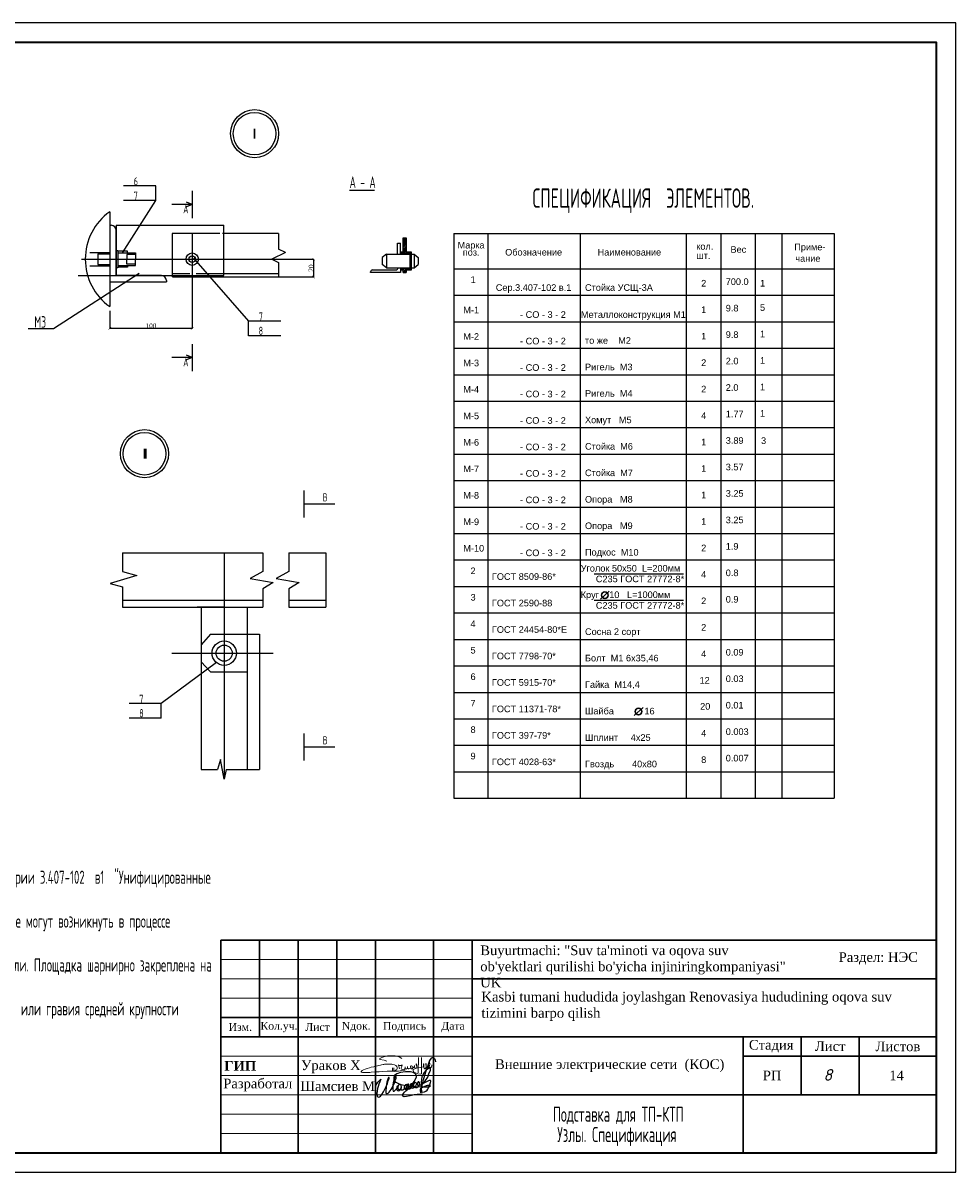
# Model space of a CAD drawing. Header units: metres. Extents: x 703615 to 712205, y 4306166 to 4311183.
# Tile 104 of 256: x 709338 to 709579, y 4306635 to 4306932. Entities that reach past the tile are written whole.
import ezdxf

# ---------------------------------------------------------------- set-up
doc = ezdxf.new("R2010")
doc.units = ezdxf.units.M
doc.header["$LTSCALE"] = 0.5
for name, color, linetype in [('Elec', 4, 'Continuous'), ('naimenovanie', 210, 'Continuous'), ('Ypoвeнь1', 7, 'Continuous'), ('Рамка', 7, 'Continuous'), ('Таблицы', 7, 'Continuous'), ('Титульный лист', 7, 'Continuous')]:
    doc.layers.add(name, color=color, linetype=linetype)
for name, color, linetype, lineweight in [('Графа', 7, 'Continuous', 30), ('Графа 20', 7, 'Continuous', 20), ('ПЛАН', 250, 'Continuous', 30), ('Слой размерная', 7, 'Continuous', 13), ('Формат', 7, 'Continuous', 25)]:
    doc.layers.add(name, color=color, linetype=linetype, lineweight=lineweight)
doc.styles.add('Arial UPS', font='times.ttf', dxfattribs={"height": 2.5})
doc.styles.add('arial2.5', font='arial.ttf', dxfattribs={"width": 0.999, "height": 2.5})
doc.styles.add('ISOCPEUR текстовый', font='isocpeur.ttf', dxfattribs={"width": 0.8, "oblique": 15})
doc.styles.get("Standard").update_dxf_attribs({"font": 'times.ttf'})
doc.styles.add('Style-RUSSIAN_1251 I 0.32289', font='isocpeui.ttf')
doc.styles.add('Times new roman', font='timesbd.ttf', dxfattribs={"height": 3})
doc.styles.add('имитатор ГОСТа', font='isocpeur.ttf', dxfattribs={"width": 0.6, "height": 300})

# ---------------------------------------------------------------- blocks, each defined once
blk = doc.blocks.new('_ArchTick')
at = {"color": 0, "linetype": 'ByBlock', "lineweight": 40, "const_width": 0.15}
blk.add_lwpolyline([(-0.5, -0.5), (0.5, 0.5)], dxfattribs=at)
blk = doc.blocks.new('A$C194E077B')
at = {"color": 5, "lineweight": 20}
for points in [[(-162, 200), (-240, 221), (-364, 241), (-364, 276), (-310, 307), (-248, 324), (-145, 351), (-37, 351), (76, 351), (195, 319), (266, 278)], [(42, -99), (83, -76), (96, -68), (110, -53), (122, -42), (131, -27), (137, -5), (137, 22), (125, 42), (110, 57), (100, 67), (80, 78), (58, 91), (13, 103), (-19, 112), (-87, 112), (-127, 112), (-231, 105), (-249, 100), (-271, 100), (-317, 88), (-348, 80), (-409, 70), (-436, 66), (-497, 49), (-543, 37), (-617, 24), (-665, 5), (-728, -12), (-787, -37), (-841, -58), (-859, -64), (-880, -77), (-894, -91), (-904, -101), (-904, -112), (-894, -123), (-871, -130), (-840, -134), (-808, -134), (-760, -134), (-737, -134), (-654, -127), (-612, -124), (-491, -116), (-389, -109), (-287, -102), (-158, -97), (-39, -97), (85, -89), (174, -89), (222, -82), (269, -75), (318, -67), (369, -63), (369, -63)], [(0, 0), (0, -92)], [(41, 2), (41, -98)], [(203, -24), (196, 1), (191, 21), (185, 44), (185, 65), (176, 81), (169, 93), (189, 73), (200, 70), (220, 70), (242, 70), (259, 75), (272, 78), (279, 90), (279, 70), (274, 51), (262, 26), (252, 0), (252, -16), (261, -33), (282, -45), (303, -50), (329, -43), (347, -33), (361, -19), (368, -6), (371, 33), (368, -6), (372, -22), (382, -27), (392, -33), (406, -29), (418, -26), (433, -12), (438, -3), (438, 39), (438, -3), (453, -18), (464, -25), (477, -25), (504, -20), (521, -3), (528, 9), (524, 23), (522, 41), (522, 48), (526, 55), (535, 63), (549, 63), (569, 49), (579, 25), (585, 1), (580, -18), (565, -26), (549, -26), (531, -8), (528, 9)], [(835, 300), (835, -171), (799, -177), (729, -165), (620, -121), (593, -75), (602, -42), (665, -20), (730, 7), (798, 17), (885, 36), (885, 36), (905, 45)], [(593, 2), (615, 20), (621, 30), (635, 45), (637, 70), (635, 45), (635, 19), (646, 1), (664, -10), (680, -10), (701, 0), (705, 13), (705, 35), (699, 66), (686, 94), (680, 122)], [(682, 123), (691, 107), (705, 87), (717, 87)], [(748, 299), (746, -138)], [(898, 116), (898, 60), (906, 31), (917, -11)], [(910, 55), (903, 116)], [(952, -13), (967, 14), (978, 53), (978, 112), (973, 131)], [(962, 114), (967, 97), (978, 53), (987, 20), (1013, 5), (1032, 10), (1061, 39), (1076, 96), (1076, 123), (1074, 180)], [(1064, 182), (1056, 151), (1045, 113), (1045, 80), (1055, 46), (1070, 20), (1088, 9), (1109, 9), (1132, 31), (1138, 57), (1138, 93)]]:
    blk.add_lwpolyline(points, dxfattribs=at)
for centre, radius, start, end in [((681, 122), 1.13, 41.4, 190.5897), ((901, 116), 2.8, 15.3098, 164.5601), ((899, 54), 10.7, 301.2071, 10.1496), ((979, 116), 16.6, 111.912, 188.6151), ((1068, 178), 5.72, 18.1801, 138.9915), ((935, -4), 19.1, 202.8625, 330.9274)]:
    blk.add_arc(centre, radius, start, end, dxfattribs=at)
blk = doc.blocks.new('подпись')
at = {"color": 5, "lineweight": 25, "ltscale": 100}
for points in [[(0, 0), (-197, 126), (-197, 309), (-123, 591), (567, 1632), (953, 2109), (1273, 2414), (1527, 2589), (1215, 1792), (928, 1029), (653, 301), (452, -351), (337, -1266), (279, -1948), (312, -2490), (402, -2825), (550, -3092), (838, -3149), (1109, -3069), (1379, -2844), (1823, -2349), (2373, -1422), (2702, -820), (3274, 231), (3712, 1254), (3950, 2044), (4122, 2646), (4211, 2957), (4211, 3165), (4040, 3165), (3851, 2974), (3638, 2341), (3506, 1674), (3350, 976), (3274, 231), (3120, -1415), (3120, -1857), (3317, -2036), (3605, -2048), (3851, -1891), (4171, -1590), (4828, -736), (5198, -126), (5526, 553), (5978, 1354), (6150, 1952), (6273, 2417), (6429, 2974), (6479, 3340), (6421, 3531), (6214, 3468), (6044, 3207), (5855, 2707), (5740, 2219), (5543, 1396), (5452, 721), (5411, -824), (5461, -1293), (5617, -1293), (5822, -1224), (5929, -1113), (6273, -759), (6627, -458), (6988, -4), (7045, 320), (6939, 431), (6799, 332), (6709, 53), (6700, -324), (6717, -835), (6955, -991), (7218, -1090), (7530, -1056), (7694, -915), (7834, -793), (8039, -515), (8113, -294), (8146, 53), (8129, 576), (7965, 831), (7710, 907), (7407, 862), (7218, 698), (7054, 351), (7012, -4), (7054, -324), (7210, -671), (7456, -747), (7694, -660), (7883, -515), (8055, -370), (8146, -202), (8211, -4), (8129, 65), (7973, -160), (7990, -469), (8055, -770), (8417, -824), (8712, -759), (8967, -637), (9230, -458), (9509, -225), (9780, -15), (9977, 286), (10034, 629), (9977, 831), (9706, 907), (9468, 785), (9279, 553), (9098, 198), (9041, -149), (9090, -435), (9369, -602), (9706, -648), (9911, -480), (10174, -225), (10420, 42), (10510, 297), (10584, 698), (10568, 919), (10420, 1029), (10207, 976), (10010, 698), (9886, 419), (9854, 19), (9886, -271), (10108, -435), (10412, -458), (10855, -458), (11085, -347), (11274, -149), (11545, 88), (11791, 343), (11865, 530), (11800, 896), (11520, 1098), (11241, 1098), (11052, 907), (10962, 553), (11020, 187), (11274, -191), (11611, -271), (12013, -206), (12284, -46), (12596, 210), (12842, 507), (13056, 896), (13064, 1239), (12933, 1437), (12686, 1510), (12407, 1510), (12169, 1251), (12046, 946), (12071, 358), (12292, 92), (12686, -76), (13105, -8), (13524, 259), (13779, 480), (13959, 751), (13992, 1163), (14008, 1575), (13828, 1742), (13549, 1720), (13302, 1476), (13261, 1174), (13327, 717), (13639, 595), (14017, 648), (14362, 782), (14731, 961), (15125, 1228), (15511, 1540), (15955, 2143), (16685, 3313), (17038, 4339), (17548, 5552), (17580, 6032), (17392, 6143), (17194, 6143), (16833, 5990), (16193, 5479), (15462, 4778), (15068, 4042), (14772, 3424), (14616, 2547), (14575, 1575), (14534, -259), (14624, -1304), (14608, -1571), (14509, -1796), (14378, -1750), (14378, -1449), (14821, 583), (15035, 1498), (15240, 2360), (16053, 5014), (16858, 7447), (17203, 8388), (17548, 9017), (17942, 9475), (18172, 9647), (18574, 9475), (18829, 9334), (19058, 8846), (19149, 8160)], [(14813, -2173), (13228, -2295), (12276, -2455), (10970, -2715), (9780, -2959), (9016, -3058), (8614, -2879), (8515, -2555), (8819, -2032), (9180, -1590), (9599, -1129), (10954, 61), (11537, 782), (12276, 1910), (12785, 2795), (12982, 3378), (13007, 3779), (12842, 4164), (12440, 4484), (11980, 4724), (11052, 4945), (9525, 5029), (7850, 4785), (6725, 4362), (5978, 3759), (5699, 3115), (5715, 2555), (5855, 2131), (6339, 1670), (6963, 1285), (8031, 946), (9985, 480), (11405, 252), (12851, 210), (14312, 153), (14780, 175)], [(14756, 172), (16102, 122), (16866, 194), (17342, 294), (17531, 404), (17416, 522), (16973, 572), (16603, 553), (16119, 435), (15404, 153), (14945, -65), (14608, -267), (14370, -477), (14238, -785), (14206, -1216), (14353, -1502), (14977, -1605), (15593, -1453), (16004, -1266), (16423, -927), (16726, -557), (16907, -175), (17104, 362), (17285, 824), (17531, 1521), (17638, 2009), (17498, 2238), (17104, 2219), (16464, 1842), (15823, 1502), (15437, 1373), (15347, 1350), (15306, 1350)]]:
    blk.add_lwpolyline(points, dxfattribs=at)
blk = doc.blocks.new('shtamp')
at = {"layer": 'Графа'}
for p, q in [((-958.64, -109.4), (-773.64, -109.4)), ((-958.64, -109.4), (-958.64, -164.4)), ((-948.64, -109.4), (-948.64, -134.4)), ((-938.64, -109.4), (-938.64, -164.4)), ((-928.64, -109.4), (-928.64, -134.4)), ((-918.64, -109.4), (-918.64, -164.4)), ((-903.64, -109.4), (-903.64, -164.4)), ((-893.64, -109.4), (-893.64, -164.4)), ((-773.64, -109.4), (-773.64, -164.4)), ((-893.64, -119.4), (-773.64, -119.4)), ((-958.64, -129.4), (-893.64, -129.4)), ((-958.64, -134.4), (-773.64, -134.4)), ((-823.64, -134.4), (-823.64, -164.4)), ((-808.64, -134.4), (-808.64, -149.4)), ((-793.64, -134.4), (-793.64, -149.4)), ((-823.64, -139.4), (-773.64, -139.4)), ((-893.64, -149.4), (-773.64, -149.4)), ((-958.64, -164.4), (-773.64, -164.4))]:
    blk.add_line(p, q, dxfattribs=at)
at = {"layer": 'Графа 20'}
for p, q in [((-958.64, -114.4), (-893.64, -114.4)), ((-958.64, -119.4), (-893.64, -119.4)), ((-958.64, -124.4), (-893.64, -124.4)), ((-958.64, -139.4), (-893.64, -139.4)), ((-958.64, -144.4), (-893.64, -144.4)), ((-958.64, -149.4), (-893.64, -149.4)), ((-958.64, -154.4), (-893.64, -154.4)), ((-958.64, -159.4), (-893.64, -159.4))]:
    blk.add_line(p, q, dxfattribs=at)
at = {"color": 7, "lineweight": 30, "xscale": 0.008941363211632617, "yscale": 0.008941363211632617, "zscale": 0.008941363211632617}
blk.add_blockref('A$C194E077B', (-914.26, -142.47), dxfattribs=at)
at = {"color": 0, "linetype": 'ByBlock', "lineweight": 25, "xscale": 0.0008018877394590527, "yscale": 0.0008018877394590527, "zscale": 0.0008018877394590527}
blk.add_blockref('подпись', (-918.5, -147.47), dxfattribs=at)
at = {"layer": 'ПЛАН', "color": 18, "lineweight": 9, "true_color": 0x000000, "insert": (-957.73, -140.68), "char_height": 2.5, "width": 7.3567, "attachment_point": 1, "line_spacing_factor": 0.6, "style": 'Times new roman'}
blk.add_mtext('ГИП', dxfattribs=at)
at = {"layer": 'Слой размерная', "color": 7, "linetype": 'Continuous', "lineweight": 20, "char_height": 2.5, "attachment_point": 5}
for s, insert, width in [('{\\fISOCPEUR|b1|i1|c204|p34;\\H0.8333x;\\C256; }Раздел: НЭС', (-789.38, -114.18), 21.2008), ('{\\fTimes New Roman|b0|i0|c204|p18;Стадия}', (-816.39, -136.85, -293.72), 20), ('{\\fTimes New Roman|b0|i0|c204|p18;Лист}', (-801.14, -136.85, -293.72), 15), ('{\\fTimes New Roman|b0|i0|c204|p18;Листов}', (-783.64, -136.9, -293.72), 20)]:
    blk.add_mtext(s, dxfattribs=dict(at, insert=insert, width=width))
at = {"layer": 'Слой размерная', "color": 7, "lineweight": 20, "attachment_point": 5}
for s, insert, char_height, width in [('{\\fTimes New Roman|b0|i0|c204|p18;Изм.}', (-953.59, -131.9), 2, 10.0865), ('{\\fTimes New Roman|b0|i0|c204|p18;Кол.уч.}', (-943.59, -131.9), 2, 9.9135), ('{\\fTimes New Roman|b0|i0|c204|p18;Лист}', (-933.64, -131.9), 2, 10), ('{\\fTimes New Roman|b0|i0|c0|p18;N\\fTimes New Roman|b0|i0|c204|p18;док.}', (-923.64, -131.86), 2, 10), ('{\\fTimes New Roman|b0|i0|c204|p18;Подпись}', (-911.14, -131.9), 2, 15), ('{\\fTimes New Roman|b0|i0|c204|p18;Дата}', (-898.64, -131.9), 2, 10), ('{\\fTimes New Roman|b0|i0|c204|p18;РП}', (-816.15, -144.4, -293.72), 2.5, 20), ('14', (-783.99, -144.4, -293.72), 2.5, 20)]:
    blk.add_mtext(s, dxfattribs=dict(at, insert=insert, char_height=char_height, width=width))
at = {"layer": 'Таблицы', "ltscale": 0.6, "insert": (-858.13, -141.89), "char_height": 2.5, "width": 68.985, "attachment_point": 5, "style": 'ISOCPEUR текстовый'}
blk.add_mtext('{\\fTimes New Roman|b0|i0|c204|p18;\\Q0;\\W1;\\C7;Внешние электрические сети\\fTimes New Roman|b0|i0|c0|p18; \\fTimes New Roman|b0|i0|c204|p18; (КОС)}', dxfattribs=at)
at = {"layer": 'Титульный лист', "linetype": 'Continuous', "ltscale": 1000, "char_height": 2.5, "attachment_point": 1, "style": 'Arial UPS'}
for s, insert, width in [('\\pxql;{\\C7;Buyurtmachi: "Suv ta\'minoti va oqova suv ob\'yektlari qurilishi bo\'yicha injiniringkompaniyasi" UK}', (-891.58, -110.81), 80.0407), ('\\pxql;{\\H1.00436x;\\C7;Kasbi tumani hududida joylashgan Renovasiya hududining oqova suv\\Ptizimini barpo\\C256; qilish}', (-891.28, -122.79), 134.0404)]:
    blk.add_mtext(s, dxfattribs=dict(at, insert=insert, width=width))
at = {"layer": 'Формат', "color": 7, "ltscale": 100, "char_height": 2.5, "width": 20, "attachment_point": 5}
for s, insert in [('Ураков Х', (-930.18, -142.17)), ('Разработал', (-949.08, -146.89)), ('Шамсиев М', (-928.43, -147.17))]:
    blk.add_mtext(s, dxfattribs=dict(at, insert=insert))

msp = doc.modelspace()

# ---------------------------------------------------------------- linework, layer by layer
at = {"lineweight": 30}
for p, q in [((709398.24, 4306904.66, 321.54), (709398.24, 4306902.21, 321.54)), ((709362.49, 4306878.45, 321.54), (709362.49, 4306866.8, 321.54)), ((709362.49, 4306866.8, 321.54), (709374.15, 4306866.8, 321.54)), ((709369.79, 4306821.95, 321.54), (709369.79, 4306819.5, 321.54)), ((709370.14, 4306821.95, 321.54), (709370.14, 4306819.5, 321.54)), ((709487.66, 4306783.14, 321.54), (709489.9, 4306785.23, 321.54)), ((709496.36, 4306753.08, 321.54), (709498.61, 4306755.16, 321.54))]:
    msp.add_line(p, q, dxfattribs=at)
at = {"lineweight": 25}
for p, q in [((709372.68, 4306889.92, 321.54), (709364.4, 4306889.92, 321.54)), ((709372.68, 4306886.14, 321.54), (709372.68, 4306889.92, 321.54)), ((709382.11, 4306888.63, 321.54), (709382.11, 4306881.63, 321.54)), ((709422.79, 4306888.8, 321.54), (709429.25, 4306888.8, 321.54)), ((709364.14, 4306872.66, 321.54), (709372.68, 4306886.14, 321.54)), ((709372.68, 4306886.14, 321.54), (709364.4, 4306886.14, 321.54)), ((709382.11, 4306885.13, 321.54), (709376.81, 4306885.13, 321.54)), ((709382.11, 4306885.13, 321.54), (709380.64, 4306885.72, 321.54)), ((709382.11, 4306885.13, 321.54), (709380.64, 4306884.54, 321.54)), ((709360.81, 4306883.25, 321.54), (709360.81, 4306858.75, 321.54)), ((709360.81, 4306879.75, 321.54), (709361.19, 4306879.75, 321.54)), ((709362.49, 4306879.75, 321.54), (709390.26, 4306879.75, 321.54)), ((709362.49, 4306879.75, 321.54), (709362.49, 4306866.8, 321.54)), ((709390.26, 4306866.8, 321.54), (709390.26, 4306879.75, 321.54)), ((709389.27, 4306877.65, 321.54), (709376.97, 4306877.65, 321.54)), ((709376.97, 4306877.65, 321.54), (709376.97, 4306866.41, 321.54)), ((709382.11, 4306877.65, 321.54), (709382.11, 4306871, 321.54)), ((709404.45, 4306877.65, 321.54), (709389.91, 4306877.65, 321.54)), ((709404.45, 4306877.65, 321.54), (709404.45, 4306873.57, 321.54)), ((709436.61, 4306872.45, 321.54), (709436.61, 4306876.49, 321.54)), ((709436.61, 4306876.49, 321.54), (709437.4, 4306876.49, 321.54)), ((709436.9, 4306876.49, 321.54), (709436.61, 4306876.15, 321.54)), ((709437.35, 4306876.49, 321.54), (709436.61, 4306875.61, 321.54)), ((709437.4, 4306876, 321.54), (709436.61, 4306875.07, 321.54)), ((709437.4, 4306876.49, 321.54), (709437.4, 4306872.45, 321.54)), ((709449.69, 4306877.64, 321.54), (709548.01, 4306877.64, 321.54)), ((709355.63, 4306872.75, 321.54), (709360.81, 4306872.75, 321.54)), ((709362.49, 4306873.28, 321.54), (709362.93, 4306873.28, 321.54)), ((709362.93, 4306873.28, 321.54), (709362.93, 4306868.73, 321.54)), ((709365.41, 4306873.03, 321.54), (709362.93, 4306873.03, 321.54)), ((709365.41, 4306872.66, 321.54), (709365.41, 4306873.03, 321.54)), ((709406.2, 4306872.76, 321.54), (709402.7, 4306871, 321.54)), ((709406.2, 4306872.76, 321.54), (709404.45, 4306873.57, 321.54)), ((709435.2, 4306872.3, 321.54), (709435.2, 4306875.1, 321.54)), ((709435.2, 4306875.1, 321.54), (709435.9, 4306875.1, 321.54)), ((709435.9, 4306872.3, 321.54), (709435.9, 4306875.1, 321.54)), ((709435.9, 4306872.86, 321.54), (709436.61, 4306872.86, 321.54)), ((709436.18, 4306872.86, 321.54), (709435.9, 4306872.45, 321.54)), ((709436.61, 4306872.85, 321.54), (709436.33, 4306872.45, 321.54)), ((709437.4, 4306875.46, 321.54), (709436.61, 4306874.52, 321.54)), ((709437.4, 4306874.91, 321.54), (709436.61, 4306873.98, 321.54)), ((709437.4, 4306874.37, 321.54), (709436.61, 4306873.44, 321.54)), ((709437.4, 4306873.83, 321.54), (709436.61, 4306872.89, 321.54)), ((709437.4, 4306873.28, 321.54), (709436.7, 4306872.45, 321.54)), ((709437.4, 4306872.74, 321.54), (709437.15, 4306872.45, 321.54)), ((709437.4, 4306872.86, 321.54), (709438.7, 4306872.86, 321.54)), ((709437.46, 4306872.86, 321.54), (709437.4, 4306872.77, 321.54)), ((709437.91, 4306872.86, 321.54), (709437.59, 4306872.45, 321.54)), ((709438.35, 4306872.86, 321.54), (709438.04, 4306872.45, 321.54)), ((709438.35, 4306872.86, 321.54), (709438.35, 4306868.18, 321.54)), ((709438.7, 4306872.86, 321.54), (709438.7, 4306868.18, 321.54)), ((709353.5, 4306871, 321.54), (709382.11, 4306871, 321.54)), ((709357.73, 4306872.4, 321.54), (709360.81, 4306872.4, 321.54)), ((709357.73, 4306872.4, 321.54), (709357.73, 4306869.6, 321.54)), ((709362.93, 4306872.66, 321.54), (709367.45, 4306872.66, 321.54)), ((709367.45, 4306872.25, 321.54), (709365.23, 4306872.25, 321.54)), ((709365.23, 4306872.25, 321.54), (709365.23, 4306871, 321.54)), ((709365.23, 4306869.75, 321.54), (709365.23, 4306871, 321.54)), ((709367.45, 4306869.75, 321.54), (709365.23, 4306869.75, 321.54)), ((709367.45, 4306872.66, 321.54), (709367.45, 4306871, 321.54)), ((709367.45, 4306869.34, 321.54), (709367.45, 4306871, 321.54)), ((709376.99, 4306871, 321.54), (709413.52, 4306871, 321.54)), ((709382.11, 4306870.98, 321.54), (709382.11, 4306853.1, 321.54)), ((709382.42, 4306871.25, 321.54), (709396.7, 4306854.98, 321.54)), ((709402.7, 4306871, 321.54), (709404.45, 4306870.17, 321.54)), ((709404.45, 4306870.17, 321.54), (709404.45, 4306866.6, 321.54)), ((709413.47, 4306871, 321.54), (709413.47, 4306866.41, 321.54)), ((709432.29, 4306872.3, 321.54), (709431.24, 4306871.44, 321.54)), ((709431.24, 4306871.44, 321.54), (709431.24, 4306869.64, 321.54)), ((709432.29, 4306872.3, 321.54), (709439.45, 4306872.3, 321.54)), ((709432.29, 4306872.3, 321.54), (709432.29, 4306868.8, 321.54)), ((709435.9, 4306872.45, 321.54), (709438.35, 4306872.45, 321.54)), ((709439.45, 4306872.3, 321.54), (709439.45, 4306868.8, 321.54)), ((709439.45, 4306872.3, 321.54), (709440.5, 4306871.44, 321.54)), ((709440.5, 4306871.44, 321.54), (709440.5, 4306869.64, 321.54)), ((709368.43, 4306867.33, 321.54), (709346.24, 4306852.98, 321.54)), ((709352.62, 4306866.8, 321.54), (709390.26, 4306866.8, 321.54)), ((709355.63, 4306869.25, 321.54), (709360.81, 4306869.25, 321.54)), ((709357.73, 4306869.6, 321.54), (709360.81, 4306869.6, 321.54)), ((709362.93, 4306868.73, 321.54), (709362.49, 4306868.73, 321.54)), ((709362.93, 4306869.34, 321.54), (709367.45, 4306869.34, 321.54)), ((709365.41, 4306868.97, 321.54), (709362.93, 4306868.97, 321.54)), ((709365.41, 4306869.34, 321.54), (709365.41, 4306868.97, 321.54)), ((709376.97, 4306867.27, 321.54), (709381.48, 4306867.27, 321.54)), ((709383.18, 4306867.27, 321.54), (709404.45, 4306867.27, 321.54)), ((709428.2, 4306867.54, 321.54), (709428.2, 4306867.72, 321.54)), ((709435.9, 4306867.54, 321.54), (709428.2, 4306867.54, 321.54)), ((709428.7, 4306868.22, 321.54), (709434.81, 4306868.22, 321.54)), ((709432.29, 4306868.8, 321.54), (709431.24, 4306869.64, 321.54)), ((709432.29, 4306868.8, 321.54), (709439.45, 4306868.8, 321.54)), ((709435.31, 4306868.72, 321.54), (709435.31, 4306868.8, 321.54)), ((709435.9, 4306868.8, 321.54), (709435.9, 4306867.54, 321.54)), ((709438.35, 4306868.61, 321.54), (709435.9, 4306868.61, 321.54)), ((709436.18, 4306868.61, 321.54), (709435.9, 4306868.2, 321.54)), ((709436.61, 4306868.18, 321.54), (709435.9, 4306868.18, 321.54)), ((709436.61, 4306868.6, 321.54), (709436.31, 4306868.18, 321.54)), ((709436.61, 4306867.54, 321.54), (709436.61, 4306868.61, 321.54)), ((709437.4, 4306868.61, 321.54), (709436.61, 4306867.68, 321.54)), ((709436.95, 4306868.61, 321.54), (709436.61, 4306868.21, 321.54)), ((709436.61, 4306867.54, 321.54), (709437.4, 4306867.54, 321.54)), ((709437.4, 4306868.06, 321.54), (709436.96, 4306867.54, 321.54)), ((709437.4, 4306868.61, 321.54), (709437.4, 4306867.54, 321.54)), ((709437.46, 4306868.61, 321.54), (709437.4, 4306868.52, 321.54)), ((709438.7, 4306868.18, 321.54), (709437.4, 4306868.18, 321.54)), ((709437.91, 4306868.61, 321.54), (709437.58, 4306868.18, 321.54)), ((709438.35, 4306868.61, 321.54), (709438.02, 4306868.18, 321.54)), ((709439.45, 4306868.8, 321.54), (709440.5, 4306869.64, 321.54)), ((709360.81, 4306865.18, 321.54), (709375.44, 4306865.18, 321.54)), ((709375.44, 4306865.5, 321.54), (709375.44, 4306865.18, 321.54)), ((709376.99, 4306866.41, 321.54), (709413.52, 4306866.41, 321.54)), ((709360.81, 4306857.65, 321.54), (709360.81, 4306853.1, 321.54)), ((709396.7, 4306851.2, 321.54), (709396.7, 4306854.98, 321.54)), ((709404.98, 4306854.98, 321.54), (709396.7, 4306854.98, 321.54)), ((709346.24, 4306852.98, 321.54), (709339.7, 4306852.98, 321.54)), ((709360.81, 4306853.14, 321.54), (709382.11, 4306853.14, 321.54)), ((709382.11, 4306849.06, 321.54), (709382.11, 4306842.06, 321.54)), ((709404.98, 4306851.2, 321.54), (709396.7, 4306851.2, 321.54)), ((709382.11, 4306845.56, 321.54), (709380.64, 4306846.15, 321.54)), ((709382.11, 4306845.56, 321.54), (709376.81, 4306845.56, 321.54)), ((709382.11, 4306845.56, 321.54), (709380.64, 4306844.97, 321.54)), ((709410.97, 4306811.23, 321.54), (709410.97, 4306804.23, 321.54)), ((709410.97, 4306807.73, 321.54), (709418.97, 4306807.73, 321.54)), ((709364.13, 4306795.09, 321.54), (709400.37, 4306795.09, 321.54)), ((709364.13, 4306795.09, 321.54), (709364.13, 4306790.32, 321.54)), ((709390.38, 4306795.09, 321.54), (709390.38, 4306736.65, 321.54)), ((709400.37, 4306795.09, 321.54), (709400.37, 4306790.27, 321.54)), ((709407.06, 4306795.09, 321.54), (709416.63, 4306795.09, 321.54)), ((709407.06, 4306795.09, 321.54), (709407.06, 4306790.27, 321.54)), ((709416.63, 4306795.09, 321.54), (709416.63, 4306781.09, 321.54)), ((709364.13, 4306790.32, 321.54), (709367.8, 4306789.27, 321.54)), ((709400.37, 4306790.27, 321.54), (709397.08, 4306788.5, 321.54)), ((709407.06, 4306790.27, 321.54), (709403.77, 4306788.5, 321.54)), ((709509.04, 4306789.62, 321.54), (709485.98, 4306789.62, 321.54)), ((709367.8, 4306789.27, 321.54), (709360.94, 4306787.16, 321.54)), ((709360.94, 4306787.16, 321.54), (709364.13, 4306786.36, 321.54)), ((709397.08, 4306788.5, 321.54), (709403.06, 4306787.47, 321.54)), ((709403.06, 4306787.47, 321.54), (709400.37, 4306785.78, 321.54)), ((709403.77, 4306788.5, 321.54), (709409.75, 4306787.47, 321.54)), ((709409.75, 4306787.47, 321.54), (709407.06, 4306785.78, 321.54)), ((709364.13, 4306786.36, 321.54), (709364.13, 4306781.09, 321.54)), ((709400.37, 4306785.78, 321.54), (709400.37, 4306781.09, 321.54)), ((709407.06, 4306785.78, 321.54), (709407.06, 4306781.09, 321.54)), ((709364.13, 4306782.84, 321.54), (709400.37, 4306782.84, 321.54)), ((709364.13, 4306781.09, 321.54), (709400.37, 4306781.09, 321.54)), ((709390.38, 4306781.09, 321.54), (709383.38, 4306781.09, 321.54)), ((709384.43, 4306781.09, 321.54), (709384.43, 4306739.09, 321.54)), ((709396.33, 4306781.09, 321.54), (709396.33, 4306739.09, 321.54)), ((709407.06, 4306782.84, 321.54), (709416.63, 4306782.84, 321.54)), ((709407.06, 4306781.09, 321.54), (709416.63, 4306781.09, 321.54)), ((709509.04, 4306782.78, 321.54), (709485.98, 4306782.78, 321.54)), ((709386.86, 4306774.09, 321.54), (709384.43, 4306771.3, 321.54)), ((709386.86, 4306774.09, 321.54), (709399.47, 4306774.09, 321.54)), ((709399.47, 4306774.09, 321.54), (709399.47, 4306739.09, 321.54)), ((709376.84, 4306769.17, 321.54), (709403.01, 4306769.17, 321.54)), ((709388.39, 4306766.74, 321.54), (709374.11, 4306756.17, 321.54)), ((709386.81, 4306764.31, 321.54), (709384.43, 4306766.95, 321.54)), ((709386.81, 4306764.31, 321.54), (709396.33, 4306764.31, 321.54)), ((709374.11, 4306756.17, 321.54), (709365.83, 4306756.17, 321.54)), ((709374.11, 4306752.38, 321.54), (709374.11, 4306756.17, 321.54)), ((709374.11, 4306752.38, 321.54), (709365.83, 4306752.38, 321.54)), ((709410.97, 4306748.45, 321.54), (709410.97, 4306741.45, 321.54)), ((709410.97, 4306744.95, 321.54), (709418.97, 4306744.95, 321.54)), ((709384.43, 4306739.09, 321.54), (709388.61, 4306739.09, 321.54)), ((709389.4, 4306741.69, 321.54), (709388.61, 4306739.09, 321.54)), ((709390.38, 4306736.65, 321.54), (709389.4, 4306741.69, 321.54)), ((709390.89, 4306739.09, 321.54), (709390.38, 4306736.65, 321.54)), ((709390.89, 4306739.09, 321.54), (709396.33, 4306739.09, 321.54)), ((709396.33, 4306739.09, 321.54), (709399.47, 4306739.09, 321.54))]:
    msp.add_line(p, q, dxfattribs=at)
at = {"linetype": 'Continuous', "lineweight": 25, "ltscale": 100, "elevation": 321.54}
msp.add_lwpolyline([(709159.49, 4306635.04), (709579.49, 4306635.04), (709579.49, 4306932.04), (709159.49, 4306932.04), (709159.49, 4306635.04)], dxfattribs=at)
at = {"linetype": 'Continuous', "lineweight": 35, "ltscale": 100, "elevation": 321.54}
msp.add_lwpolyline([(709179.49, 4306640.04), (709574.49, 4306640.04), (709574.49, 4306927.04), (709179.49, 4306927.04), (709179.49, 4306640.04)], dxfattribs=at)
at = {"lineweight": 25}
for centre, radius in [((709398.24, 4306903.44, 321.54), 6.21), ((709398.24, 4306903.44, 321.54), 5.51), ((709382.11, 4306871, 321.54), 1.6), ((709382.11, 4306871, 321.54), 0.824), ((709369.79, 4306820.73, 321.54), 6.21), ((709369.79, 4306820.73, 321.54), 5.51), ((709390.38, 4306769.17, 321.54), 3.15), ((709390.38, 4306769.17, 321.54), 2.08)]:
    msp.add_circle(centre, radius, dxfattribs=at)
at = {"lineweight": 30}
for centre in [(709488.76, 4306784.15, 321.54), (709497.46, 4306754.08, 321.54)]:
    msp.add_circle(centre, 0.857, dxfattribs=at)
at = {"lineweight": 25}
for centre, radius, start, end in [((709369.5, 4306871, 321.54), 15.02, 125.3542, 234.6458), ((709361.19, 4306878.45, 321.54), 1.3, 0, 90), ((709374.14, 4306865.5, 321.54), 1.3, 0, 90), ((709428.7, 4306867.72, 321.54), 0.502, 90, 180), ((709434.81, 4306868.72, 321.54), 0.502, 270, 8.2927)]:
    msp.add_arc(centre, radius, start, end, dxfattribs=at)
at = {"layer": 'naimenovanie', "color": 7}
msp.add_line((709449.69, 4306868.51, 321.54), (709548.01, 4306868.51, 321.54), dxfattribs=at)
at = {"layer": 'Ypoвeнь1', "color": 7}
for p, q in [((709449.69, 4306877.64, 321.54), (709449.69, 4306847.99, 321.54)), ((709458.52, 4306877.64, 321.54), (709458.52, 4306731.69, 321.54)), ((709482.4, 4306877.64, 321.54), (709482.4, 4306731.69, 321.54)), ((709509.78, 4306877.64, 321.54), (709509.78, 4306731.69, 321.54)), ((709518.69, 4306877.64, 321.54), (709518.69, 4306731.69, 321.54)), ((709527.59, 4306877.64, 321.54), (709527.59, 4306731.69, 321.54)), ((709534.52, 4306877.64, 321.54), (709534.52, 4306847.99, 321.54)), ((709548.01, 4306877.64, 321.54), (709548.01, 4306847.99, 321.54)), ((709449.69, 4306861.67, 321.54), (709548.01, 4306861.67, 321.54)), ((709449.69, 4306854.83, 321.54), (709548.01, 4306854.83, 321.54)), ((709449.69, 4306847.99, 321.54), (709548.01, 4306847.99, 321.54)), ((709449.69, 4306847.99, 321.54), (709449.69, 4306731.69, 321.54)), ((709449.69, 4306847.99, 321.54), (709548.01, 4306847.99, 321.54)), ((709449.69, 4306847.99, 321.54), (709548.01, 4306847.99, 321.54)), ((709534.52, 4306847.99, 321.54), (709534.52, 4306731.69, 321.54)), ((709548.01, 4306847.99, 321.54), (709548.01, 4306731.69, 321.54)), ((709449.69, 4306841.15, 321.54), (709548.01, 4306841.15, 321.54)), ((709449.69, 4306834.31, 321.54), (709548.01, 4306834.31, 321.54)), ((709449.69, 4306827.47, 321.54), (709548.01, 4306827.47, 321.54)), ((709449.69, 4306820.63, 321.54), (709548.01, 4306820.63, 321.54)), ((709449.69, 4306813.78, 321.54), (709548.01, 4306813.78, 321.54)), ((709449.69, 4306806.94, 321.54), (709548.01, 4306806.94, 321.54)), ((709449.69, 4306800.1, 321.54), (709548.01, 4306800.1, 321.54)), ((709449.69, 4306793.26, 321.54), (709548.01, 4306793.26, 321.54)), ((709449.69, 4306786.42, 321.54), (709548.01, 4306786.42, 321.54)), ((709449.69, 4306779.58, 321.54), (709548.01, 4306779.58, 321.54)), ((709449.69, 4306772.74, 321.54), (709548.01, 4306772.74, 321.54)), ((709449.69, 4306765.89, 321.54), (709548.01, 4306765.89, 321.54)), ((709449.69, 4306759.05, 321.54), (709548.01, 4306759.05, 321.54)), ((709449.69, 4306752.21, 321.54), (709548.01, 4306752.21, 321.54)), ((709449.69, 4306745.37, 321.54), (709548.01, 4306745.37, 321.54)), ((709449.69, 4306738.53, 321.54), (709548.01, 4306738.53, 321.54)), ((709449.69, 4306731.69, 321.54), (709548.01, 4306731.69, 321.54))]:
    msp.add_line(p, q, dxfattribs=at)

# ---------------------------------------------------------------- block references
at = {"lineweight": 25, "xscale": 0.7000000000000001, "yscale": 0.7000000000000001, "zscale": 0.7000000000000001}
for p, rotation in [((709413.47, 4306871, 321.54), 90), ((709413.47, 4306866.41, 321.54), 270), ((709360.81, 4306853.14, 321.54), 180)]:
    msp.add_blockref('_ArchTick', p, dxfattribs=dict(at, rotation=rotation))
msp.add_blockref('_ArchTick', (709382.11, 4306853.14, 321.54), dxfattribs=at)
at = {"color": 1, "lineweight": 50}
msp.add_blockref('shtamp', (710348.13, 4306804.44, 321.54), dxfattribs=at)

# ---------------------------------------------------------------- texts
at = {"lineweight": 25, "style": 'имитатор ГОСТа', "width": 0.6}
for s, height, p in [('6', 2.1, (709367.01, 4306890.08, 321.54)), ('А - А', 2.994, (709422.79, 4306889.4, 321.54)), ('7', 2.1, (709366.99, 4306886.37, 321.54)), ('А', 2.1, (709379.79, 4306882.87, 321.54)), ('М3', 2.994, (709341.33, 4306853.28, 321.54)), ('7', 2.1, (709399.31, 4306855.14, 321.54)), ('8', 2.1, (709399.29, 4306851.43, 321.54)), ('А', 2.1, (709379.79, 4306843.31, 321.54)), ('В', 2.1, (709415.83, 4306808.39, 321.54)), ('7', 2.1, (709368.44, 4306756.33, 321.54)), ('8', 2.1, (709368.42, 4306752.61, 321.54)), ('В', 2.1, (709415.83, 4306745.61, 321.54))]:
    msp.add_text(s, height=height, dxfattribs=at).set_placement(p)
at = {"linetype": 'ByBlock', "lineweight": 50, "style": 'Style-RUSSIAN_1251 I 0.32289'}
msp.add_text('8', height=3, dxfattribs=at).set_placement((709545.24, 4306658.68, 321.54))
at = {"lineweight": 18, "ltscale": 500, "insert": (709470.06, 4306889.28, 321.54), "char_height": 5, "width": 77.8752, "attachment_point": 1, "style": 'имитатор ГОСТа'}
msp.add_mtext('{\\fISOCPEUR|b1|i0|c204|p34;СПЕЦИФИКАЦИЯ  ЭЛЕМЕНТОВ.}', dxfattribs=at)
at = {"lineweight": 25, "insert": (709412.83, 4306868.7, 321.54), "char_height": 1.225, "attachment_point": 5, "rotation": 90}
msp.add_mtext('20', dxfattribs=at)
at = {"lineweight": 25, "insert": (709371.46, 4306853.79, 321.54), "char_height": 1.225, "attachment_point": 5}
msp.add_mtext('100', dxfattribs=at)
at = {"color": 7, "insert": (709191.28, 4306718.36, 321.54), "char_height": 3.24, "width": 195.7315, "attachment_point": 1, "style": 'имитатор ГОСТа'}
msp.add_mtext('{\\fISOCPEUR|b0|i0|c204|p34;                          \\LОБЩИЕ  УКАЗАНИЯ\\fISOCPEUR|b0|i0|c0|p34;\\P\\fISOCPEUR|b0|i0|c204|p34;\\H1.049x;\\lТрансформаторная подстанция - КТП  монтируется  на  двух\\fISOCPEUR|b0|i0|c0|p34; \\fISOCPEUR|b0|i0|c204|p34;типовых унифицированных стойках  УСО - ЗА\\fISOCPEUR|b0|i0|c0|p34; \\fISOCPEUR|b0|i0|c204|p34;серии 3.407-102  в1  "Унифицированные  ж/бетонные элементы\\fISOCPEUR|b0|i0|c0|p34; \\fISOCPEUR|b0|i0|c204|p34;подстанции  35-500кв\\fISOCPEUR|b0|i0|c0|p34;\\P\\fISOCPEUR|b0|i0|c204|p34;КТП устанавливается на металлическую конструкцию, укреплённую на стойках\\fISOCPEUR|b0|i0|c0|p34; \\fISOCPEUR|b0|i0|c204|p34;для восприятия усилий, которые могут возникнуть в процессе монтажа\\fISOCPEUR|b0|i0|c0|p34; \\fISOCPEUR|b0|i0|c204|p34;и эксплутации КТП.  На стойках сделаны подкосы из уголков.\\fISOCPEUR|b0|i0|c0|p34; \\P \\fISOCPEUR|b0|i0|c204|p34; Для удобства обслуживания и ревизии КТП,  предусмотрена площадка\\fISOCPEUR|b0|i0|c0|p34; \\fISOCPEUR|b0|i0|c204|p34;на высоте 0.95м  от поверхности земли. Площадка шарнирно закреплена\\fISOCPEUR|b0|i0|c0|p34; \\fISOCPEUR|b0|i0|c204|p34;на стойках и после окончания работ поднимается в вертикальном положение  и запирается.\\fISOCPEUR|b0|i0|c0|p34;\\P\\fISOCPEUR|b0|i0|c204|p34;1. Стойки-фундаменты УСО устанавливаются в пробуренные скважены  диаметром 450мм на подушке из щебня или гравия средней крупности\\fISOCPEUR|b0|i0|c0|p34; \\fISOCPEUR|b0|i0|c204|p34;20-60мм высотой 300мм Засыпка пазух   скважены   должны быть выполнена песчано-гравий \\Pсмесью или крупным  песком с послойным уплотнением.\\fISOCPEUR|b0|i0|c0|p34;\\P2. \\fISOCPEUR|b0|i0|c204|p34;Стойки перед монтажем промазываются горячим битумом за 2 раза.}', dxfattribs=at)
at = {"layer": 'Elec', "color": 0, "style": 'имитатор ГОСТа', "width": 0.6}
for s, p in [('Подставка для ТП-КТП', (709475.33, 4306648.05, 321.54)), ('Узлы. Спецификация', (709476.46, 4306642.82, 321.54))]:
    msp.add_text(s, height=3.9, dxfattribs=at).set_placement(p)
at = {"layer": 'Рамка', "color": 7, "style": 'arial2.5', "width": 0.99}
for s, height, p in [('Марка', 1.71, (709450.7, 4306873.77, 321.54)), ('поз.', 1.71, (709452.03, 4306871.92, 321.54)), ('Обозначение', 1.7103, (709462.99, 4306871.94, 321.54)), ('Наименование', 1.7103, (709486.87, 4306871.94, 321.54)), ('кол.', 1.71, (709512.4, 4306873.45, 321.54)), ('Вес', 1.71, (709521.22, 4306872.65, 321.54)), ('Приме-', 1.71, (709537.7, 4306873.29, 321.54)), ('шт.', 1.71, (709512.4, 4306871.07, 321.54)), ('чание', 1.71, (709537.98, 4306870.32, 321.54)), ('1', 1.71, (709454.04, 4306864.86, 321.54)), ('Сер.3.407-102 в.1', 1.7103, (709460.56, 4306862.81, 321.54)), ('Стойка УСЩ-3А', 1.7103, (709483.62, 4306862.81, 321.54)), ('2', 1.71, (709513.64, 4306863.93, 321.54)), ('700.0', 1.71, (709519.99, 4306864.33, 321.54)), ('1', 1.71, (709528.86, 4306863.93, 321.54)), ('М-1', 1.71, (709452.17, 4306857, 321.54)), ('1', 1.71, (709513.64, 4306857.09, 321.54)), ('9.8', 1.71, (709519.99, 4306857.49, 321.54)), ('  5', 1.71, (709527.53, 4306857.65, 321.54)), ('- СО - 3 - 2', 1.7103, (709466.84, 4306855.83, 321.54)), ('Металлоконструкция М1', 1.7103, (709482.57, 4306855.83, 321.54)), ('1', 1.71, (709513.64, 4306850.25, 321.54)), ('9.8', 1.71, (709519.99, 4306850.65, 321.54)), ('  1', 1.71, (709527.53, 4306850.81, 321.54)), ('М-2', 1.71, (709452.17, 4306850.16, 321.54)), ('- СО - 3 - 2', 1.7103, (709466.84, 4306848.98, 321.54)), ('то же    М2', 1.7103, (709483.62, 4306849.13, 321.54)), ('М-3', 1.71, (709452.17, 4306843.32, 321.54)), ('- СО - 3 - 2', 1.7103, (709466.84, 4306842.14, 321.54)), ('Ригель  М3', 1.71, (709483.62, 4306842.29, 321.54)), ('2', 1.71, (709513.64, 4306843.41, 321.54)), ('2.0', 1.71, (709519.99, 4306843.81, 321.54)), ('  1', 1.71, (709527.53, 4306843.97, 321.54)), ('М-4', 1.71, (709452.17, 4306836.48, 321.54)), ('Ригель  М4', 1.71, (709483.62, 4306835.45, 321.54)), ('2', 1.71, (709513.64, 4306836.57, 321.54)), ('2.0', 1.71, (709519.99, 4306836.97, 321.54)), ('  1', 1.71, (709527.53, 4306837.13, 321.54)), ('- СО - 3 - 2', 1.7103, (709466.84, 4306835.3, 321.54)), ('М-5', 1.71, (709452.17, 4306829.64, 321.54)), ('4', 1.71, (709513.64, 4306829.73, 321.54)), ('1.77', 1.71, (709519.99, 4306830.13, 321.54)), ('  1', 1.71, (709527.53, 4306830.29, 321.54)), ('- СО - 3 - 2', 1.7103, (709466.84, 4306828.46, 321.54)), ('Хомут   М5', 1.71, (709483.62, 4306828.61, 321.54)), ('М-6', 1.71, (709452.17, 4306822.8, 321.54)), ('- СО - 3 - 2', 1.7103, (709466.84, 4306821.62, 321.54)), ('Стойка  М6', 1.71, (709483.62, 4306821.77, 321.54)), ('1', 1.71, (709513.64, 4306822.88, 321.54)), ('3.89', 1.71, (709519.99, 4306823.28, 321.54)), ('3', 1.71, (709529.12, 4306823.25, 321.54)), ('М-7', 1.71, (709452.17, 4306815.96, 321.54)), ('- СО - 3 - 2', 1.7103, (709466.84, 4306814.78, 321.54)), ('Стойка  М7', 1.71, (709483.62, 4306814.93, 321.54)), ('1', 1.71, (709513.64, 4306816.04, 321.54)), ('3.57', 1.71, (709519.99, 4306816.44, 321.54)), ('М-8', 1.71, (709452.17, 4306809.11, 321.54)), ('1', 1.71, (709513.64, 4306809.2, 321.54)), ('3.25', 1.71, (709519.99, 4306809.6, 321.54)), ('- СО - 3 - 2', 1.7103, (709466.84, 4306807.94, 321.54)), ('Опора   М8', 1.71, (709483.62, 4306808.08, 321.54)), ('3.25', 1.71, (709519.99, 4306802.76, 321.54)), ('М-9', 1.71, (709452.17, 4306802.27, 321.54)), ('- СО - 3 - 2', 1.7103, (709466.84, 4306801.1, 321.54)), ('Опора   М9', 1.71, (709483.62, 4306801.24, 321.54)), ('1', 1.71, (709513.64, 4306802.36, 321.54)), ('М-10', 1.71, (709452.17, 4306795.43, 321.54)), ('- СО - 3 - 2', 1.7103, (709466.84, 4306794.25, 321.54)), ('Подкос  М10', 1.7103, (709483.62, 4306794.4, 321.54)), ('2', 1.71, (709513.64, 4306795.52, 321.54)), ('1.9', 1.71, (709519.99, 4306795.92, 321.54)), ('2', 1.71, (709454.04, 4306789.6, 321.54)), ('ГОСТ 8509-86*', 1.7103, (709459.56, 4306788.12, 321.54)), ('Уголок 50х50  L=200мм', 1.7103, (709482.51, 4306790.26, 321.54)), ('4', 1.71, (709513.64, 4306788.68, 321.54)), ('0.8', 1.71, (709519.99, 4306789.08, 321.54)), ('            С235 ГОСТ 27772-8* ', 1.7103, (709478.53, 4306787.51, 321.54)), ('3', 1.71, (709454.04, 4306782.76, 321.54)), ('Круг    10   L=1000мм', 1.7103, (709482.51, 4306783.42, 321.54)), ('2', 1.71, (709513.64, 4306781.84, 321.54)), ('0.9', 1.71, (709519.99, 4306782.24, 321.54)), ('ГОСТ 2590-88', 1.7103, (709459.56, 4306781.27, 321.54)), ('            С235 ГОСТ 27772-8* ', 1.7103, (709478.53, 4306780.67, 321.54)), ('4', 1.71, (709454.04, 4306775.92, 321.54)), ('ГОСТ 24454-80*Е', 1.7103, (709459.56, 4306774.43, 321.54)), ('Сосна 2 сорт', 1.7103, (709483.62, 4306773.88, 321.54)), ('2', 1.71, (709513.64, 4306775, 321.54)), ('5', 1.71, (709454.04, 4306769.08, 321.54)), ('ГОСТ 7798-70*', 1.7103, (709459.56, 4306767.59, 321.54)), ('Болт  М1 6х35,46', 1.7103, (709483.62, 4306767.04, 321.54)), ('4', 1.71, (709513.64, 4306768.15, 321.54)), ('0.09', 1.71, (709519.99, 4306768.55, 321.54)), ('6', 1.71, (709454.04, 4306762.24, 321.54)), ('12', 1.71, (709513.22, 4306761.31, 321.54)), ('0.03', 1.71, (709519.99, 4306761.71, 321.54)), ('ГОСТ 5915-70*', 1.7103, (709459.56, 4306760.75, 321.54)), ('Гайка  М14,4', 1.7103, (709483.62, 4306760.2, 321.54)), ('7', 1.71, (709454.04, 4306755.4, 321.54)), ('ГОСТ 11371-78*', 1.7103, (709459.56, 4306753.91, 321.54)), ('Шайба            16  ', 1.7103, (709483.62, 4306753.35, 321.54)), ('20', 1.71, (709513.38, 4306754.58, 321.54)), ('0.01', 1.71, (709519.99, 4306754.87, 321.54)), ('8', 1.71, (709454.04, 4306748.56, 321.54)), ('ГОСТ 397-79*', 1.7103, (709459.56, 4306747.07, 321.54)), ('Шплинт     4х25', 1.7103, (709483.62, 4306746.51, 321.54)), ('4', 1.71, (709513.64, 4306747.63, 321.54)), ('0.003', 1.71, (709519.99, 4306748.03, 321.54)), ('9', 1.71, (709454.04, 4306741.72, 321.54)), ('ГОСТ 4028-63*', 1.7103, (709459.56, 4306740.23, 321.54)), ('8', 1.71, (709513.64, 4306740.79, 321.54)), ('0.007', 1.71, (709519.99, 4306741.19, 321.54)), ('Гвоздь       40х80', 1.7103, (709483.62, 4306739.67, 321.54))]:
    msp.add_text(s, height=height, dxfattribs=at).set_placement(p)

doc.saveas('drawing.dxf')
